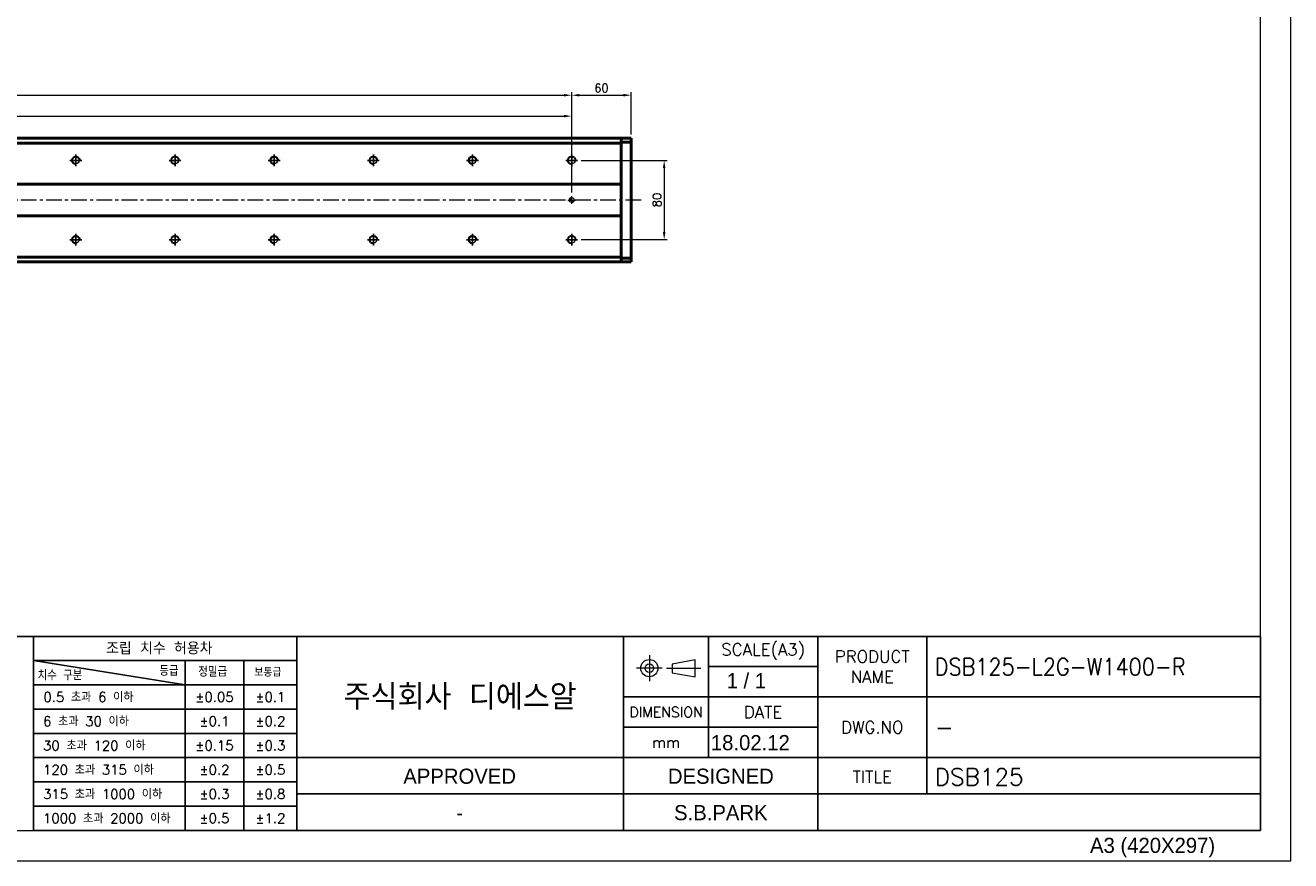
# Model space of a CAD drawing. Header units: millimetres. Extents: x 46891 to 51115, y 6223 to 10345.
# Tile 5 of 7: x 49839 to 51115, y 8529 to 9372. Entities that reach past the tile are written whole.
import ezdxf
from ezdxf.enums import TextEntityAlignment as Align

# ---------------------------------------------------------------- set-up
doc = ezdxf.new("R2010")
doc.units = ezdxf.units.MM
doc.header["$LTSCALE"] = 0.5
doc.linetypes.add('CENTER', pattern=[50.8, 31.75, -6.35, 6.35, -6.35])
doc.layers.get('0').update_dxf_attribs({"lineweight": 20})
doc.layers.add('1', color=1, linetype='CENTER', lineweight=13)
doc.layers.add('외형선(ISO)', color=7, linetype='Continuous', lineweight=50)
for name, color, linetype in [('3', 3, 'Continuous'), ('C', 1, 'CENTER'), ('DIM', 4, 'Continuous')]:
    doc.layers.add(name, color=color, linetype=linetype)
doc.styles.add('ACISOGDT', font='amgdt.shx')
doc.styles.add('DSR TEXT', font='romans.shx', dxfattribs={"bigfont": 'whgtxt.shx'})
doc.styles.get("Standard").update_dxf_attribs({"font": 'romans.shx', "bigfont": 'whgtxt.shx'})
doc.dimstyles.new('DSR', dxfattribs={"dimscale": 2, "dimtxt": 3, "dimasz": 3, "dimexe": 0.5, "dimexo": 0.5, "dimgap": 0.5, "dimtad": 1, "dimdsep": 46, "dimtxsty": 'Standard', "dimcen": 2.5, "dimclrd": 4, "dimclre": 4, "dimclrt": 2, "dimadec": 0, "dimazin": 2, "dimtfac": 1, "dimtmove": 0, "dimatfit": 3, "dimfxl": 0, "dimlwd": -1, "dimlwe": -1, "dimarcsym": 0})

# ---------------------------------------------------------------- blocks, each defined once
blk = doc.blocks.new('A$C13F00394')
for p, q in [((109.11, 28.14), (105.34, 27.43)), ((105.34, 27.43), (105.34, 26.01)), ((109.11, 25.3), (109.11, 28.14)), ((105.34, 26.01), (109.11, 25.3))]:
    blk.add_line(p, q)
for radius in [1.42, 0.71]:
    blk.add_circle((101.56, 26.76), radius)
at = {"layer": '1'}
for p, q in [((101.56, 28.89), (101.56, 24.63)), ((103.69, 26.76), (99.44, 26.76)), ((104.41, 26.76), (110.04, 26.76))]:
    blk.add_line(p, q, dxfattribs=at)
at = {"layer": '3'}
for p, q in [((0, 32), (-207.68, 32)), ((0, 32), (202.32, 32)), ((0, 32), (0, 0)), ((43.43, 32), (43.43, 0)), ((97.32, 32), (97.32, 12)), ((111.32, 32), (111.32, 12)), ((129.32, 32), (129.32, 0)), ((147.32, 32), (147.32, 6)), ((202.32, 32), (202.32, 0)), ((0, 28), (25, 24)), ((43.43, 28), (0, 28)), ((25, 28), (25, 0)), ((34.7, 28), (34.7, 0)), ((111.32, 27), (129.32, 27)), ((43.43, 24), (0, 24)), ((97.32, 22), (202.32, 22)), ((43.43, 20), (0, 20)), ((97.32, 17), (129.32, 17)), ((43.43, 16), (0, 16)), ((0, 12), (129.32, 12)), ((97.32, 12), (97.32, 0)), ((129.32, 12), (202.32, 12)), ((43.43, 8), (0, 8)), ((97.32, 6), (43.43, 6)), ((129.32, 6), (97.32, 6)), ((202.32, 6), (129.32, 6)), ((43.43, 4), (0, 4)), ((0, 0), (202.32, 0))]:
    blk.add_line(p, q, dxfattribs=at)
at = {"color": 0, "style": 'DSR TEXT'}
for s, height, p in [('조립 치수 허용차', 2, (11.97, 29.02)), ('등급', 1.5, (20.77, 25.52)), ('치수 구분', 1.5, (0.69, 24.78)), ('정밀급', 1.5, (27.18, 25.37)), ('보통급', 1.3, (36.41, 25.38)), (' 0.5 초과 6 이하', 1.6, (0.56, 21.19)), (' 6 초과 30 이하', 1.6, (0.49, 17.19)), (' 30 초과 120 이하', 1.6, (0.49, 13.19)), (' 120 초과 315 이하', 1.6, (0.49, 9.19)), (' 315 초과 1000 이하', 1.6, (0.49, 5.19)), (' 1000 초과 2000 이하', 1.6, (0.49, 1.19))]:
    blk.add_text(s, height=height, dxfattribs=at).set_placement(p)
at = {"color": 7, "style": 'ACISOGDT'}
for s, p in [('APPROVED', (70.28, 8.93)), ('DESIGNED', (113.35, 8.93))]:
    blk.add_text(s, height=2.5, dxfattribs=at).set_placement(p, align=Align.MIDDLE_CENTER)
at = {"color": 7, "attachment_point": 5, "style": 'DSR TEXT'}
for s, insert, char_height in [('SCALE(A3)', (120.32, 29.5), 2), ('PRODUCT\\PNAME', (138.32, 27), 2), ('주식회사 디에스알', (70.37, 22), 4.2), ('DIMENSION', (104.32, 19.5), 1.7), ('DATE', (120.32, 19.5), 2), ('DWG.NO', (138.32, 17), 2), ('mm', (104.32, 14.5), 1.8), ('TITLE', (138.32, 8.83), 2)]:
    blk.add_mtext(s, dxfattribs=dict(at, insert=insert, char_height=char_height))
at = {"color": 0, "char_height": 1.6, "attachment_point": 5, "style": 'DSR TEXT'}
for s, insert in [('%%P0.05', (29.85, 22)), ('%%P0.1', (39.07, 22)), ('%%P0.1', (29.85, 18)), ('%%P0.2', (39.07, 18)), ('%%P0.15', (29.85, 14)), ('%%P0.3', (39.07, 14)), ('%%P0.2', (29.85, 10)), ('%%P0.5', (39.07, 10)), ('%%P0.3', (29.85, 6)), ('%%P0.8', (39.07, 6)), ('%%P0.5', (29.85, 2)), ('%%P1.2', (39.07, 2))]:
    blk.add_mtext(s, dxfattribs=dict(at, insert=insert))
blk = doc.blocks.new('A$C1C1952E1')
at = {"color": 1}
blk.add_lwpolyline([(0, 0), (420, 0), (420, 297), (0, 297)], close=True, dxfattribs=at)
at = {"color": 3}
blk.add_lwpolyline([(5, 5), (415, 5), (415, 292), (5, 292)], close=True, dxfattribs=at)
at = {"color": 7, "style": 'ACISOGDT'}
blk.add_text('A3 (420X297)', height=2.5, dxfattribs=at).set_placement((386.91, 1.28))
blk = doc.blocks.new('A$C33E56CC6')
h = blk.add_hatch()
h.set_pattern_fill('ANSI31', color=256, style=0)
h.set_pattern_definition([(45, (-7065.45672, -6508.5399), (-0.0883883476, 0.0883883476), [])])
h.paths.add_polyline_path([(4, 6.5, 0.414214), (1.5, 4), (4, 4)])
h.paths.add_polyline_path([(6.5, 4), (4, 4), (4, 1.5, 0.414214)])
blk.add_circle((4, 4), 2.5)
at = {"layer": '1'}
for p, q in [((0, 4), (8, 4)), ((4, 0), (4, 8))]:
    blk.add_line(p, q, dxfattribs=at)
blk = doc.blocks.new('tap8')
blk.add_circle((0, 0), 3.4)
at = {"layer": 'C', "color": 1, "linetype": 'CENTER'}
for p, q in [((-6, 0), (6, 0)), ((0, -6), (0, 6))]:
    blk.add_line(p, q, dxfattribs=at)
at = {"layer": 'DIM', "color": 3}
blk.add_arc((0, 0), 4, 263.8455, 189.4314, dxfattribs=at)
blk = doc.blocks.new('*D90')
at = {"color": 1, "linetype": 'ByBlock'}
for p, q in [((48790.2, 9203), (48790.2, 9283)), ((48798, 9280), (50382.4, 9280)), ((50390.2, 9203), (50390.2, 9283))]:
    blk.add_line(p, q, dxfattribs=at)
at = {"color": 1}
for points in [[(48798, 9281.3), (48798, 9278.7), (48790.2, 9280)], [(50382.4, 9281.3), (50382.4, 9278.7), (50390.2, 9280)]]:
    blk.add_solid(points, dxfattribs=at)
at = {"layer": 'Defpoints', "color": 0}
for p in [(50390.2, 9280), (48790.2, 9199.4), (50390.2, 9199.4)]:
    blk.add_point(p, dxfattribs=at)
at = {"color": 3, "insert": (49590.2, 9287.2), "char_height": 8.4, "attachment_point": 5, "style": 'DSR TEXT'}
blk.add_mtext('1600%%P0.02', dxfattribs=at)
blk = doc.blocks.new('*D91')
at = {"color": 1, "linetype": 'ByBlock'}
for p, q in [((48790.2, 9246.6), (48790.2, 9304.1)), ((50390.2, 9246.6), (50390.2, 9304.1)), ((48798, 9301.1), (50382.4, 9301.1))]:
    blk.add_line(p, q, dxfattribs=at)
at = {"color": 1}
for points in [[(48798, 9302.4), (48798, 9299.8), (48790.2, 9301.1)], [(50382.4, 9302.4), (50382.4, 9299.8), (50390.2, 9301.1)]]:
    blk.add_solid(points, dxfattribs=at)
at = {"layer": 'Defpoints', "color": 0}
for p in [(50390.2, 9301.1), (48790.2, 9243), (50390.2, 9243)]:
    blk.add_point(p, dxfattribs=at)
at = {"color": 3, "insert": (49590.2, 9308.3), "char_height": 8.4, "attachment_point": 5, "style": 'DSR TEXT'}
blk.add_mtext('16X100PITCH=1600', dxfattribs=at)
blk = doc.blocks.new('*D92')
at = {"color": 1, "linetype": 'ByBlock'}
for p, q in [((50390.2, 9246.6), (50390.2, 9304.1)), ((50450.2, 9261.5), (50450.2, 9304.1)), ((50398, 9301.1), (50442.4, 9301.1))]:
    blk.add_line(p, q, dxfattribs=at)
at = {"color": 1}
for points in [[(50398, 9302.4), (50398, 9299.8), (50390.2, 9301.1)], [(50442.4, 9302.4), (50442.4, 9299.8), (50450.2, 9301.1)]]:
    blk.add_solid(points, dxfattribs=at)
at = {"layer": 'Defpoints', "color": 0}
for p in [(50450.2, 9301.1), (50450.2, 9257.9), (50390.2, 9243)]:
    blk.add_point(p, dxfattribs=at)
at = {"color": 3, "insert": (50420.2, 9308.3), "char_height": 8.4, "attachment_point": 5, "style": 'DSR TEXT'}
blk.add_mtext('60', dxfattribs=at)
blk = doc.blocks.new('*D94')
at = {"color": 1, "linetype": 'ByBlock'}
for p, q in [((50399.9, 9235.4), (50486.5, 9235.4)), ((50483.5, 9227.6), (50483.5, 9163.2)), ((50399.9, 9155.4), (50486.5, 9155.4))]:
    blk.add_line(p, q, dxfattribs=at)
at = {"color": 1}
for points in [[(50482.2, 9227.6), (50484.8, 9227.6), (50483.5, 9235.4)], [(50482.2, 9163.2), (50484.8, 9163.2), (50483.5, 9155.4)]]:
    blk.add_solid(points, dxfattribs=at)
at = {"layer": 'Defpoints', "color": 0}
for p in [(50396.3, 9235.4), (50396.3, 9155.4), (50483.5, 9155.4)]:
    blk.add_point(p, dxfattribs=at)
at = {"color": 3, "insert": (50476.3, 9195.4), "char_height": 8.4, "attachment_point": 5, "rotation": 90, "style": 'DSR TEXT'}
blk.add_mtext('80', dxfattribs=at)

msp = doc.modelspace()

# ---------------------------------------------------------------- linework, layer by layer
at = {"layer": '1'}
msp.add_line((50460.2079, 9195.38862), (48740.2079, 9195.38862), dxfattribs=at)
at = {"layer": '3'}
for p in [(51084.73828, 8755.28101), (49847.4003, 8559.57464)]:
    msp.add_line(p, (51084.73828, 8559.57464), dxfattribs=at)
at = {"layer": '외형선(ISO)'}
for p, q in [((50440.2079, 9257.88862), (48760.2079, 9257.88862)), ((48760.2079, 9252.88862), (50440.2079, 9252.88862)), ((50440.2079, 9257.00994), (50440.2079, 9257.88862)), ((50440.2079, 9257.88862), (50440.2079, 9257.00994)), ((50440.2079, 9257.88862), (50450.2079, 9257.88862)), ((50440.2079, 9257.00994), (50440.2079, 9252.88862)), ((50440.2079, 9253.88862), (50440.2079, 9257.00994)), ((50440.2079, 9253.88862), (50450.2079, 9253.88862)), ((50440.2079, 9252.88862), (50440.2079, 9211.38862)), ((50450.2079, 9257.00994), (50450.2079, 9257.88862)), ((50450.2079, 9257.00994), (50450.2079, 9253.88862)), ((50450.2079, 9253.88862), (50450.2079, 9136.88862)), ((50440.2079, 9211.38862), (48760.2079, 9211.38862)), ((50440.2079, 9211.38862), (50440.2079, 9210.53506)), ((50440.2079, 9210.53506), (50440.2079, 9210.18151)), ((50440.2079, 9210.18151), (50440.2079, 9180.59572)), ((50440.2079, 9180.59572), (50440.2079, 9210.18151)), ((48760.2079, 9179.38862), (50440.2079, 9179.38862)), ((50440.2079, 9180.59572), (50440.2079, 9180.24217)), ((50440.2079, 9180.24217), (50440.2079, 9179.38862)), ((50440.2079, 9179.38862), (50440.2079, 9137.88862)), ((50440.2079, 9137.88862), (48760.2079, 9137.88862)), ((50440.2079, 9137.88862), (50440.2079, 9133.7673)), ((50440.2079, 9132.88862), (48760.2079, 9132.88862)), ((50440.2079, 9133.7673), (50440.2079, 9136.88862)), ((50440.2079, 9136.88862), (50450.2079, 9136.88862)), ((50440.2079, 9132.88862), (50440.2079, 9133.7673)), ((50440.2079, 9133.7673), (50440.2079, 9132.88862)), ((50440.2079, 9132.88862), (50450.2079, 9132.88862)), ((50450.2079, 9136.88862), (50450.2079, 9133.7673)), ((50450.2079, 9132.88862), (50450.2079, 9133.7673))]:
    msp.add_line(p, q, dxfattribs=at)

# ---------------------------------------------------------------- block references
at = {"xscale": 6.115824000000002, "yscale": 6.115824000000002, "zscale": 6.115824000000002}
for name, p in [('A$C1C1952E1', (48546.67132, 8528.99552)), ('A$C13F00394', (49847.4003, 8559.57464))]:
    msp.add_blockref(name, p, dxfattribs=at)
at = {"rotation": 90}
for p in [(49890.2079, 9235.38862), (49990.2079, 9235.38862), (50090.2079, 9235.38862), (50190.2079, 9235.38862), (50290.2079, 9235.38862), (50390.2079, 9235.38862), (49890.2079, 9155.38862), (49990.2079, 9155.38862), (50090.2079, 9155.38862), (50190.2079, 9155.38862), (50290.2079, 9155.38862), (50390.2079, 9155.38862)]:
    msp.add_blockref('tap8', p, dxfattribs=at)
msp.add_blockref('A$C33E56CC6', (50386.2079, 9191.38862))

# ---------------------------------------------------------------- texts
at = {"color": 2, "style": 'DSR TEXT', "width": 0.9}
msp.add_text('DSB125-L2G-W1400-R', height=17.1243072, dxfattribs=at).set_placement((50756.38313, 8716.02753))
at = {"color": 2}
for s, height, style, p in [('1 / 1', 15.28956, 'ACISOGDT', (50546.47296, 8702.85966)), ('18.02.12', 15.28956, 'ACISOGDT', (50530.58385, 8640.45354)), ('-', 17.12431, 'DSR TEXT', (50756.38313, 8654.86929)), ('DSB125', 17.124307, 'DSR TEXT', (50756.38313, 8604.87439))]:
    msp.add_text(s, height=height, dxfattribs=dict(at, style=style)).set_placement(p)
at = {"color": 2, "style": 'ACISOGDT'}
for s, p in [('-', (50277.23841, 8577.46462)), ('S.B.PARK', (50540.60608, 8577.46462))]:
    msp.add_text(s, height=15.28956, dxfattribs=at).set_placement(p, align=Align.MIDDLE_CENTER)

# ---------------------------------------------------------------- dimensions: what is measured, and where the dimension line sits
for base, p1, p2, text, picture, middle in [((50390.2079, 9301.12355), (48790.2079, 9243.00026), (50390.2079, 9243.00026), '16X100PITCH=<>', '*D91', (49590.2079, 9308.32355)), ((50390.2079, 9280.01189), (48790.2079, 9199.38862), (50390.2079, 9199.38862), '<>%%P0.02', '*D90', (49590.2079, 9287.21189))]:
    dim = msp.add_linear_dim(base=base, p1=p1, p2=p2, text=text, dimstyle='DSR', override={"dimscale": 3, "dimtxt": 2.8, "dimasz": 2.600136, "dimexe": 1, "dimexo": 1.2, "dimgap": 1, "dimdec": 4, "dimtxsty": 'DSR TEXT', "dimclrd": 1, "dimclre": 1, "dimclrt": 3, "dimtdec": 4, "dimtix": 1})
    dim.commit()
    dim.dimension.update_dxf_attribs({"geometry": picture, "text_midpoint": middle})
dim = msp.add_linear_dim(base=(50450.2079, 9301.12355), p1=(50390.2079, 9243.00026), p2=(50450.2079, 9257.88862), dimstyle='DSR', override={"dimscale": 3, "dimtxt": 2.8, "dimasz": 2.600136, "dimexe": 1, "dimexo": 1.2, "dimgap": 1, "dimdec": 4, "dimtxsty": 'DSR TEXT', "dimclrd": 1, "dimclre": 1, "dimclrt": 3, "dimtdec": 4, "dimtix": 1})
dim.commit()
dim.dimension.update_dxf_attribs({"geometry": '*D92', "text_midpoint": (50420.2079, 9308.32355)})
dim = msp.add_linear_dim(base=(50483.45724, 9155.38862), p1=(50396.25487, 9235.38862), p2=(50396.25487, 9155.38862), angle=90, dimstyle='DSR', override={"dimscale": 3, "dimtxt": 2.8, "dimasz": 2.600136, "dimexe": 1, "dimexo": 1.2, "dimgap": 1, "dimdec": 4, "dimtxsty": 'DSR TEXT', "dimclrd": 1, "dimclre": 1, "dimclrt": 3, "dimtdec": 4, "dimtix": 1})
dim.commit()
dim.dimension.update_dxf_attribs({"geometry": '*D94', "text_midpoint": (50476.25724, 9195.38862)})

doc.saveas('drawing.dxf')
